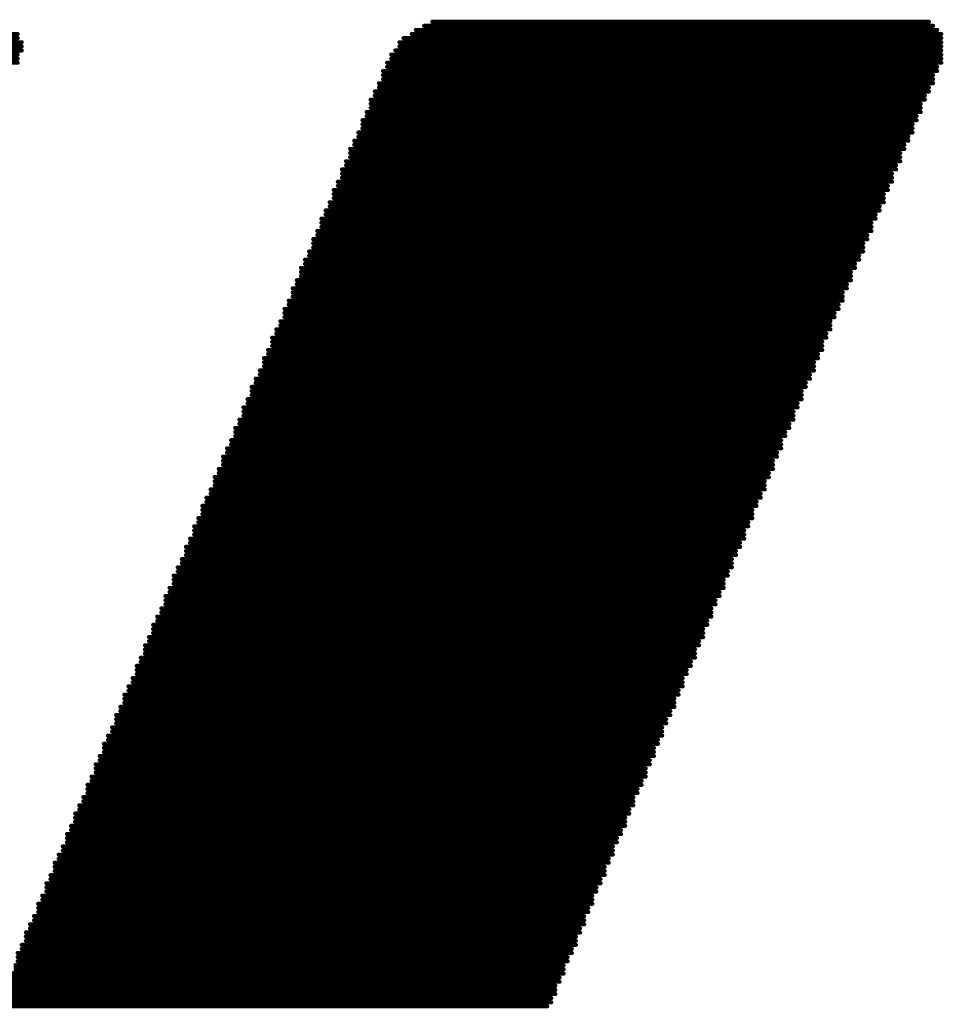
# Model space of a CAD drawing. Header units: millimetres. Extents: x 138 to 555, y 26 to 334.
# Tile 15 of 202: x 213.63 to 216.48, y 43.63 to 46.68. Entities that reach past the tile are written whole.
import ezdxf

# ---------------------------------------------------------------- set-up
doc = ezdxf.new("R2010")
doc.units = ezdxf.units.MM
doc.layers.add('Mechanical31', color=56, linetype='Continuous')

# ---------------------------------------------------------------- blocks, each defined once
blk = doc.blocks.new('CARTOUCHE_STM_TOP_485')
at = {"layer": 'Mechanical31', "const_width": 0.0127}
for points in [[(10.9591, 20.8829), (12.5339, 20.8829)], [(10.9845, 20.8956), (12.5212, 20.8956)], [(5.4473, 20.8448), (9.7018, 20.8448)], [(5.46, 20.8575), (9.7018, 20.8575)], [(10.8956, 20.8448), (12.5593, 20.8448)], [(10.921, 20.8575), (12.5593, 20.8575)], [(10.9337, 20.8702), (12.5466, 20.8702)], [(5.4092, 20.8194), (9.7145, 20.8194)], [(5.4219, 20.8321), (9.7145, 20.8321)], [(10.8829, 20.8321), (12.5593, 20.8321)], [(10.8829, 20.8194), (12.5593, 20.8194)], [(5.3838, 20.7813), (9.7018, 20.7813)], [(5.3965, 20.8067), (9.7145, 20.8067)], [(5.3965, 20.794), (9.7018, 20.794)], [(10.8575, 20.794), (12.5593, 20.794)], [(10.8575, 20.7813), (12.5593, 20.7813)], [(10.8702, 20.8067), (12.5593, 20.8067)], [(5.3711, 20.7686), (9.7018, 20.7686)], [(10.8448, 20.7686), (12.5593, 20.7686)], [(10.8448, 20.7559), (12.5466, 20.7559)], [(10.8321, 20.7432), (12.5466, 20.7432)], [(10.8321, 20.7305), (12.5339, 20.7305)], [(10.8194, 20.7051), (12.5339, 20.7051)], [(10.8194, 20.6924), (12.5212, 20.6924)], [(10.8321, 20.7178), (12.5339, 20.7178)], [(10.8067, 20.6797), (12.5212, 20.6797)], [(10.8067, 20.667), (12.5085, 20.667)], [(10.794, 20.6543), (12.5085, 20.6543)], [(10.794, 20.6416), (12.4958, 20.6416)], [(10.794, 20.6289), (12.4958, 20.6289)], [(10.7813, 20.6162), (12.4958, 20.6162)], [(10.7813, 20.6035), (12.4831, 20.6035)], [(10.7686, 20.5908), (12.4831, 20.5908)], [(10.7686, 20.5781), (12.4704, 20.5781)], [(10.7559, 20.5527), (12.4704, 20.5527)], [(10.7559, 20.54), (12.4577, 20.54)], [(10.7686, 20.5654), (12.4704, 20.5654)], [(10.7432, 20.5273), (12.4577, 20.5273)], [(10.7432, 20.5146), (12.445, 20.5146)], [(10.7305, 20.5019), (12.445, 20.5019)], [(10.7305, 20.4892), (12.4323, 20.4892)], [(10.7305, 20.4765), (12.4323, 20.4765)], [(10.7178, 20.4638), (12.4323, 20.4638)], [(10.7178, 20.4511), (12.4196, 20.4511)], [(10.7051, 20.4384), (12.4196, 20.4384)], [(10.7051, 20.4257), (12.4069, 20.4257)], [(10.6924, 20.4003), (12.4069, 20.4003)], [(10.6924, 20.3876), (12.3942, 20.3876)], [(10.7051, 20.413), (12.4069, 20.413)], [(10.6797, 20.3749), (12.3942, 20.3749)], [(10.6797, 20.3622), (12.3815, 20.3622)], [(10.667, 20.3368), (12.3815, 20.3368)], [(10.667, 20.3241), (12.3688, 20.3241)], [(10.6797, 20.3495), (12.3815, 20.3495)], [(10.6543, 20.3114), (12.3688, 20.3114)], [(10.6543, 20.2987), (12.3561, 20.2987)], [(10.6416, 20.286), (12.3561, 20.286)], [(10.6416, 20.2733), (12.3434, 20.2733)], [(10.6289, 20.2479), (12.3434, 20.2479)], [(10.6289, 20.2352), (12.3307, 20.2352)], [(10.6416, 20.2606), (12.3434, 20.2606)], [(10.6162, 20.2225), (12.3307, 20.2225)], [(10.6162, 20.2098), (12.318, 20.2098)], [(10.6035, 20.1844), (12.318, 20.1844)], [(10.6035, 20.1717), (12.3053, 20.1717)], [(10.6162, 20.1971), (12.318, 20.1971)], [(10.5908, 20.159), (12.3053, 20.159)], [(10.5908, 20.1463), (12.2926, 20.1463)], [(10.5781, 20.1336), (12.2926, 20.1336)], [(10.5781, 20.1209), (12.2799, 20.1209)], [(10.5654, 20.0955), (12.2799, 20.0955)], [(10.5654, 20.0828), (12.2672, 20.0828)], [(10.5781, 20.1082), (12.2799, 20.1082)], [(10.5527, 20.0701), (12.2672, 20.0701)], [(10.5527, 20.0574), (12.2545, 20.0574)], [(10.54, 20.032), (12.2545, 20.032)], [(10.54, 20.0193), (12.2418, 20.0193)], [(10.5527, 20.0447), (12.2545, 20.0447)], [(10.5273, 20.0066), (12.2418, 20.0066)], [(10.5273, 19.9939), (12.2291, 19.9939)], [(10.5146, 19.9685), (12.2164, 19.9685)], [(10.5273, 19.9812), (12.2291, 19.9812)], [(10.5019, 19.9431), (12.2164, 19.9431)], [(10.5019, 19.9304), (12.2037, 19.9304)], [(10.5146, 19.9558), (12.2164, 19.9558)], [(10.4892, 19.9177), (12.2037, 19.9177)], [(10.4892, 19.905), (12.191, 19.905)], [(10.4765, 19.8796), (12.191, 19.8796)], [(10.4765, 19.8669), (12.1783, 19.8669)], [(10.4892, 19.8923), (12.191, 19.8923)], [(10.4638, 19.8542), (12.1783, 19.8542)], [(10.4638, 19.8415), (12.1656, 19.8415)], [(10.4511, 19.8161), (12.1656, 19.8161)], [(10.4638, 19.8288), (12.1656, 19.8288)], [(10.4384, 19.7907), (12.1529, 19.7907)], [(10.4384, 19.778), (12.1402, 19.778)], [(10.4511, 19.8034), (12.1529, 19.8034)], [(10.4257, 19.7653), (12.1402, 19.7653)], [(10.4257, 19.7526), (12.1275, 19.7526)], [(10.413, 19.7272), (12.1275, 19.7272)], [(10.413, 19.7145), (12.1148, 19.7145)], [(10.4257, 19.7399), (12.1275, 19.7399)], [(10.4003, 19.7018), (12.1148, 19.7018)], [(10.4003, 19.6891), (12.1021, 19.6891)], [(10.3876, 19.6637), (12.1021, 19.6637)], [(10.4003, 19.6764), (12.1021, 19.6764)], [(10.3749, 19.6383), (12.0894, 19.6383)], [(10.3749, 19.6256), (12.0767, 19.6256)], [(10.3876, 19.651), (12.0894, 19.651)], [(10.3622, 19.6002), (12.064, 19.6002)], [(10.3749, 19.6129), (12.0767, 19.6129)], [(10.3495, 19.5748), (12.064, 19.5748)], [(10.3495, 19.5621), (12.0513, 19.5621)], [(10.3622, 19.5875), (12.064, 19.5875)], [(10.3368, 19.5494), (12.0513, 19.5494)], [(10.3368, 19.5367), (12.0386, 19.5367)], [(10.3241, 19.5113), (12.0386, 19.5113)], [(10.3368, 19.524), (12.0386, 19.524)], [(10.3114, 19.4859), (12.0259, 19.4859)], [(10.3114, 19.4732), (12.0132, 19.4732)], [(10.3241, 19.4986), (12.0259, 19.4986)], [(10.2987, 19.4478), (12.0132, 19.4478)], [(10.3114, 19.4605), (12.0132, 19.4605)], [(10.286, 19.4224), (12.0005, 19.4224)], [(10.286, 19.4097), (11.9878, 19.4097)], [(10.2987, 19.4351), (12.0005, 19.4351)], [(10.2733, 19.397), (11.9878, 19.397)], [(10.2733, 19.3843), (11.9751, 19.3843)], [(10.2606, 19.3589), (11.9751, 19.3589)], [(10.2733, 19.3716), (11.9751, 19.3716)], [(10.2479, 19.3335), (11.9624, 19.3335)], [(10.2479, 19.3208), (11.9497, 19.3208)], [(10.2606, 19.3462), (11.9624, 19.3462)], [(10.2352, 19.2954), (11.9497, 19.2954)], [(10.2479, 19.3081), (11.9497, 19.3081)], [(10.2225, 19.27), (11.937, 19.27)], [(10.2225, 19.2573), (11.9243, 19.2573)], [(10.2352, 19.2827), (11.937, 19.2827)], [(10.2098, 19.2319), (11.9116, 19.2319)], [(10.2225, 19.2446), (11.9243, 19.2446)], [(10.1971, 19.2065), (11.9116, 19.2065)], [(10.2098, 19.2192), (11.9116, 19.2192)], [(10.1844, 19.1811), (11.8989, 19.1811)], [(10.1844, 19.1684), (11.8862, 19.1684)], [(10.1971, 19.1938), (11.8989, 19.1938)], [(10.1717, 19.143), (11.8862, 19.143)], [(10.1844, 19.1557), (11.8862, 19.1557)], [(10.159, 19.1176), (11.8735, 19.1176)], [(10.159, 19.1049), (11.8608, 19.1049)], [(10.1717, 19.1303), (11.8735, 19.1303)], [(10.1463, 19.0795), (11.8481, 19.0795)], [(10.159, 19.0922), (11.8608, 19.0922)], [(10.1336, 19.0541), (11.8481, 19.0541)], [(10.1463, 19.0668), (11.8481, 19.0668)], [(10.1209, 19.0287), (11.8354, 19.0287)], [(10.1209, 19.016), (11.8227, 19.016)], [(10.1336, 19.0414), (11.8354, 19.0414)], [(10.1082, 18.9906), (11.8227, 18.9906)], [(10.1209, 19.0033), (11.8227, 19.0033)], [(10.0955, 18.9652), (11.81, 18.9652)], [(10.0955, 18.9525), (11.7973, 18.9525)], [(10.1082, 18.9779), (11.81, 18.9779)], [(10.0828, 18.9271), (11.7973, 18.9271)], [(10.0955, 18.9398), (11.7973, 18.9398)], [(10.0701, 18.9017), (11.7846, 18.9017)], [(10.0828, 18.9144), (11.7846, 18.9144)], [(10.0574, 18.8636), (11.7592, 18.8636)], [(10.0701, 18.889), (11.7719, 18.889)], [(10.0701, 18.8763), (11.7719, 18.8763)], [(10.0447, 18.8382), (11.7592, 18.8382)], [(10.0574, 18.8509), (11.7592, 18.8509)], [(10.032, 18.8128), (11.7465, 18.8128)], [(10.032, 18.8001), (11.7338, 18.8001)], [(10.0447, 18.8255), (11.7465, 18.8255)], [(10.0193, 18.7747), (11.7338, 18.7747)], [(10.032, 18.7874), (11.7338, 18.7874)], [(10.0066, 18.7493), (11.7211, 18.7493)], [(10.0193, 18.762), (11.7211, 18.762)], [(9.9939, 18.7112), (11.6957, 18.7112)], [(10.0066, 18.7366), (11.7084, 18.7366)], [(10.0066, 18.7239), (11.7084, 18.7239)], [(9.9812, 18.6858), (11.6957, 18.6858)], [(9.9939, 18.6985), (11.6957, 18.6985)], [(9.9685, 18.6604), (11.683, 18.6604)], [(9.9685, 18.6477), (11.6703, 18.6477)], [(9.9812, 18.6731), (11.683, 18.6731)], [(9.9558, 18.6223), (11.6703, 18.6223)], [(9.9685, 18.635), (11.6703, 18.635)], [(9.9431, 18.5969), (11.6576, 18.5969)], [(9.9558, 18.6096), (11.6576, 18.6096)], [(9.9304, 18.5588), (11.6449, 18.5588)], [(9.9431, 18.5842), (11.6449, 18.5842)], [(9.9431, 18.5715), (11.6449, 18.5715)], [(9.9177, 18.5334), (11.6322, 18.5334)], [(9.9304, 18.5461), (11.6322, 18.5461)], [(9.905, 18.4953), (11.6068, 18.4953)], [(9.9177, 18.5207), (11.6195, 18.5207)], [(9.9177, 18.508), (11.6195, 18.508)], [(9.8923, 18.4699), (11.6068, 18.4699)], [(9.905, 18.4826), (11.6068, 18.4826)], [(9.8796, 18.4445), (11.5941, 18.4445)], [(9.8923, 18.4572), (11.5941, 18.4572)], [(9.8669, 18.4064), (11.5814, 18.4064)], [(9.8796, 18.4318), (11.5814, 18.4318)], [(9.8796, 18.4191), (11.5814, 18.4191)], [(9.8542, 18.381), (11.5687, 18.381)], [(9.8669, 18.3937), (11.5687, 18.3937)], [(9.8415, 18.3429), (11.5433, 18.3429)], [(9.8542, 18.3683), (11.556, 18.3683)], [(9.8542, 18.3556), (11.556, 18.3556)], [(9.8288, 18.3175), (11.5433, 18.3175)], [(9.8415, 18.3302), (11.5433, 18.3302)], [(9.8161, 18.2921), (11.5306, 18.2921)], [(9.8288, 18.3048), (11.5306, 18.3048)], [(9.8034, 18.254), (11.5179, 18.254)], [(9.8161, 18.2794), (11.5179, 18.2794)], [(9.8161, 18.2667), (11.5179, 18.2667)], [(9.7907, 18.2286), (11.5052, 18.2286)], [(9.8034, 18.2413), (11.5052, 18.2413)], [(9.778, 18.1905), (11.4798, 18.1905)], [(9.7907, 18.2159), (11.4925, 18.2159)], [(9.7907, 18.2032), (11.4925, 18.2032)], [(9.7653, 18.1651), (11.4798, 18.1651)], [(9.778, 18.1778), (11.4798, 18.1778)], [(9.7653, 18.1524), (11.4671, 18.1524)], [(9.7653, 18.1397), (11.4671, 18.1397)], [(9.7399, 18.1016), (11.4544, 18.1016)], [(9.7526, 18.127), (11.4544, 18.127)], [(9.7526, 18.1143), (11.4544, 18.1143)], [(9.7272, 18.0762), (11.4417, 18.0762)], [(9.7399, 18.0889), (11.4417, 18.0889)], [(9.7145, 18.0381), (11.429, 18.0381)], [(9.7272, 18.0635), (11.429, 18.0635)], [(9.7272, 18.0508), (11.429, 18.0508)], [(9.7018, 18.0127), (11.4163, 18.0127)], [(9.7145, 18.0254), (11.4163, 18.0254)], [(9.7018, 18), (11.4036, 18)], [(9.7018, 17.9873), (11.4036, 17.9873)], [(9.6764, 17.9492), (11.3909, 17.9492)], [(9.6891, 17.9746), (11.3909, 17.9746)], [(9.6891, 17.9619), (11.3909, 17.9619)], [(9.6637, 17.9238), (11.3782, 17.9238)], [(9.6764, 17.9365), (11.3782, 17.9365)], [(9.651, 17.8857), (11.3655, 17.8857)], [(9.6637, 17.9111), (11.3655, 17.9111)], [(9.6637, 17.8984), (11.3655, 17.8984)], [(9.6383, 17.8603), (11.3528, 17.8603)], [(9.651, 17.873), (11.3528, 17.873)], [(9.6383, 17.8476), (11.3401, 17.8476)]]:
    blk.add_lwpolyline(points, dxfattribs=at)
at = {"layer": 'Mechanical31', "const_width": 0.00635}
for points in [[(10.9559, 20.8829, 1), (10.9623, 20.8829, 1)], [(10.9813, 20.8956, 1), (10.9877, 20.8956, 1)], [(12.518, 20.8956, 1), (12.5244, 20.8956, 1)], [(12.5307, 20.8829, 1), (12.5371, 20.8829, 1)], [(9.6986, 20.8575, 1), (9.705, 20.8575, 1)], [(9.6986, 20.8448, 1), (9.705, 20.8448, 1)], [(10.8924, 20.8448, 1), (10.8988, 20.8448, 1)], [(10.9178, 20.8575, 1), (10.9242, 20.8575, 1)], [(10.9305, 20.8702, 1), (10.9369, 20.8702, 1)], [(12.5434, 20.8702, 1), (12.5498, 20.8702, 1)], [(12.5561, 20.8575, 1), (12.5625, 20.8575, 1)], [(12.5561, 20.8448, 1), (12.5625, 20.8448, 1)], [(9.7113, 20.8321, 1), (9.7177, 20.8321, 1)], [(9.7113, 20.8194, 1), (9.7177, 20.8194, 1)], [(10.8797, 20.8321, 1), (10.8861, 20.8321, 1)], [(10.8797, 20.8194, 1), (10.8861, 20.8194, 1)], [(12.5561, 20.8321, 1), (12.5625, 20.8321, 1)], [(12.5561, 20.8194, 1), (12.5625, 20.8194, 1)], [(9.6986, 20.794, 1), (9.705, 20.794, 1)], [(9.6986, 20.7813, 1), (9.705, 20.7813, 1)], [(9.7113, 20.8067, 1), (9.7177, 20.8067, 1)], [(10.8543, 20.794, 1), (10.8607, 20.794, 1)], [(10.8543, 20.7813, 1), (10.8607, 20.7813, 1)], [(10.867, 20.8067, 1), (10.8734, 20.8067, 1)], [(12.5561, 20.8067, 1), (12.5625, 20.8067, 1)], [(12.5561, 20.794, 1), (12.5625, 20.794, 1)], [(12.5561, 20.7813, 1), (12.5625, 20.7813, 1)], [(9.6986, 20.7686, 1), (9.705, 20.7686, 1)], [(10.8416, 20.7686, 1), (10.848, 20.7686, 1)], [(10.8416, 20.7559, 1), (10.848, 20.7559, 1)], [(12.5434, 20.7559, 1), (12.5498, 20.7559, 1)], [(12.5561, 20.7686, 1), (12.5625, 20.7686, 1)], [(10.8289, 20.7432, 1), (10.8353, 20.7432, 1)], [(10.8289, 20.7305, 1), (10.8353, 20.7305, 1)], [(12.5307, 20.7305, 1), (12.5371, 20.7305, 1)], [(12.5434, 20.7432, 1), (12.5498, 20.7432, 1)], [(10.8162, 20.7051, 1), (10.8226, 20.7051, 1)], [(10.8162, 20.6924, 1), (10.8226, 20.6924, 1)], [(10.8289, 20.7178, 1), (10.8353, 20.7178, 1)], [(12.518, 20.6924, 1), (12.5244, 20.6924, 1)], [(12.5307, 20.7178, 1), (12.5371, 20.7178, 1)], [(12.5307, 20.7051, 1), (12.5371, 20.7051, 1)], [(10.8035, 20.6797, 1), (10.8099, 20.6797, 1)], [(10.8035, 20.667, 1), (10.8099, 20.667, 1)], [(12.5053, 20.667, 1), (12.5117, 20.667, 1)], [(12.518, 20.6797, 1), (12.5244, 20.6797, 1)], [(10.7908, 20.6543, 1), (10.7972, 20.6543, 1)], [(10.7908, 20.6416, 1), (10.7972, 20.6416, 1)], [(10.7908, 20.6289, 1), (10.7972, 20.6289, 1)], [(12.4926, 20.6416, 1), (12.499, 20.6416, 1)], [(12.4926, 20.6289, 1), (12.499, 20.6289, 1)], [(12.5053, 20.6543, 1), (12.5117, 20.6543, 1)], [(10.7781, 20.6162, 1), (10.7845, 20.6162, 1)], [(10.7781, 20.6035, 1), (10.7845, 20.6035, 1)], [(12.4799, 20.6035, 1), (12.4863, 20.6035, 1)], [(12.4926, 20.6162, 1), (12.499, 20.6162, 1)], [(10.7654, 20.5908, 1), (10.7718, 20.5908, 1)], [(10.7654, 20.5781, 1), (10.7718, 20.5781, 1)], [(12.4672, 20.5781, 1), (12.4736, 20.5781, 1)], [(12.4799, 20.5908, 1), (12.4863, 20.5908, 1)], [(10.7527, 20.5527, 1), (10.7591, 20.5527, 1)], [(10.7527, 20.54, 1), (10.7591, 20.54, 1)], [(10.7654, 20.5654, 1), (10.7718, 20.5654, 1)], [(12.4545, 20.54, 1), (12.4609, 20.54, 1)], [(12.4672, 20.5654, 1), (12.4736, 20.5654, 1)], [(12.4672, 20.5527, 1), (12.4736, 20.5527, 1)], [(10.74, 20.5273, 1), (10.7464, 20.5273, 1)], [(10.74, 20.5146, 1), (10.7464, 20.5146, 1)], [(12.4418, 20.5146, 1), (12.4482, 20.5146, 1)], [(12.4545, 20.5273, 1), (12.4609, 20.5273, 1)], [(10.7273, 20.5019, 1), (10.7337, 20.5019, 1)], [(10.7273, 20.4892, 1), (10.7337, 20.4892, 1)], [(10.7273, 20.4765, 1), (10.7337, 20.4765, 1)], [(12.4291, 20.4892, 1), (12.4355, 20.4892, 1)], [(12.4291, 20.4765, 1), (12.4355, 20.4765, 1)], [(12.4418, 20.5019, 1), (12.4482, 20.5019, 1)], [(10.7146, 20.4638, 1), (10.721, 20.4638, 1)], [(10.7146, 20.4511, 1), (10.721, 20.4511, 1)], [(12.4164, 20.4511, 1), (12.4228, 20.4511, 1)], [(12.4291, 20.4638, 1), (12.4355, 20.4638, 1)], [(10.7019, 20.4384, 1), (10.7083, 20.4384, 1)], [(10.7019, 20.4257, 1), (10.7083, 20.4257, 1)], [(12.4037, 20.4257, 1), (12.4101, 20.4257, 1)], [(12.4164, 20.4384, 1), (12.4228, 20.4384, 1)], [(10.6892, 20.4003, 1), (10.6956, 20.4003, 1)], [(10.6892, 20.3876, 1), (10.6956, 20.3876, 1)], [(10.7019, 20.413, 1), (10.7083, 20.413, 1)], [(12.391, 20.3876, 1), (12.3974, 20.3876, 1)], [(12.4037, 20.413, 1), (12.4101, 20.413, 1)], [(12.4037, 20.4003, 1), (12.4101, 20.4003, 1)], [(10.6765, 20.3749, 1), (10.6829, 20.3749, 1)], [(10.6765, 20.3622, 1), (10.6829, 20.3622, 1)], [(12.3783, 20.3622, 1), (12.3847, 20.3622, 1)], [(12.391, 20.3749, 1), (12.3974, 20.3749, 1)], [(10.6638, 20.3368, 1), (10.6702, 20.3368, 1)], [(10.6638, 20.3241, 1), (10.6702, 20.3241, 1)], [(10.6765, 20.3495, 1), (10.6829, 20.3495, 1)], [(12.3656, 20.3241, 1), (12.372, 20.3241, 1)], [(12.3783, 20.3495, 1), (12.3847, 20.3495, 1)], [(12.3783, 20.3368, 1), (12.3847, 20.3368, 1)], [(10.6511, 20.3114, 1), (10.6575, 20.3114, 1)], [(10.6511, 20.2987, 1), (10.6575, 20.2987, 1)], [(12.3529, 20.2987, 1), (12.3593, 20.2987, 1)], [(12.3656, 20.3114, 1), (12.372, 20.3114, 1)], [(10.6384, 20.286, 1), (10.6448, 20.286, 1)], [(10.6384, 20.2733, 1), (10.6448, 20.2733, 1)], [(12.3402, 20.2733, 1), (12.3466, 20.2733, 1)], [(12.3529, 20.286, 1), (12.3593, 20.286, 1)], [(10.6257, 20.2479, 1), (10.6321, 20.2479, 1)], [(10.6257, 20.2352, 1), (10.6321, 20.2352, 1)], [(10.6384, 20.2606, 1), (10.6448, 20.2606, 1)], [(12.3275, 20.2352, 1), (12.3339, 20.2352, 1)], [(12.3402, 20.2606, 1), (12.3466, 20.2606, 1)], [(12.3402, 20.2479, 1), (12.3466, 20.2479, 1)], [(10.613, 20.2225, 1), (10.6194, 20.2225, 1)], [(10.613, 20.2098, 1), (10.6194, 20.2098, 1)], [(12.3148, 20.2098, 1), (12.3212, 20.2098, 1)], [(12.3275, 20.2225, 1), (12.3339, 20.2225, 1)], [(10.6003, 20.1844, 1), (10.6067, 20.1844, 1)], [(10.6003, 20.1717, 1), (10.6067, 20.1717, 1)], [(10.613, 20.1971, 1), (10.6194, 20.1971, 1)], [(12.3021, 20.1717, 1), (12.3085, 20.1717, 1)], [(12.3148, 20.1971, 1), (12.3212, 20.1971, 1)], [(12.3148, 20.1844, 1), (12.3212, 20.1844, 1)], [(10.5876, 20.159, 1), (10.594, 20.159, 1)], [(10.5876, 20.1463, 1), (10.594, 20.1463, 1)], [(12.2894, 20.1463, 1), (12.2958, 20.1463, 1)], [(12.3021, 20.159, 1), (12.3085, 20.159, 1)], [(10.5749, 20.1336, 1), (10.5813, 20.1336, 1)], [(10.5749, 20.1209, 1), (10.5813, 20.1209, 1)], [(12.2767, 20.1209, 1), (12.2831, 20.1209, 1)], [(12.2894, 20.1336, 1), (12.2958, 20.1336, 1)], [(10.5622, 20.0955, 1), (10.5686, 20.0955, 1)], [(10.5622, 20.0828, 1), (10.5686, 20.0828, 1)], [(10.5749, 20.1082, 1), (10.5813, 20.1082, 1)], [(12.264, 20.0828, 1), (12.2704, 20.0828, 1)], [(12.2767, 20.1082, 1), (12.2831, 20.1082, 1)], [(12.2767, 20.0955, 1), (12.2831, 20.0955, 1)], [(10.5495, 20.0701, 1), (10.5559, 20.0701, 1)], [(10.5495, 20.0574, 1), (10.5559, 20.0574, 1)], [(12.2513, 20.0574, 1), (12.2577, 20.0574, 1)], [(12.264, 20.0701, 1), (12.2704, 20.0701, 1)], [(10.5368, 20.032, 1), (10.5432, 20.032, 1)], [(10.5368, 20.0193, 1), (10.5432, 20.0193, 1)], [(10.5495, 20.0447, 1), (10.5559, 20.0447, 1)], [(12.2386, 20.0193, 1), (12.245, 20.0193, 1)], [(12.2513, 20.0447, 1), (12.2577, 20.0447, 1)], [(12.2513, 20.032, 1), (12.2577, 20.032, 1)], [(10.5241, 20.0066, 1), (10.5305, 20.0066, 1)], [(10.5241, 19.9939, 1), (10.5305, 19.9939, 1)], [(12.2259, 19.9939, 1), (12.2323, 19.9939, 1)], [(12.2386, 20.0066, 1), (12.245, 20.0066, 1)], [(10.5114, 19.9685, 1), (10.5178, 19.9685, 1)], [(10.5241, 19.9812, 1), (10.5305, 19.9812, 1)], [(12.2132, 19.9685, 1), (12.2196, 19.9685, 1)], [(12.2259, 19.9812, 1), (12.2323, 19.9812, 1)], [(10.4987, 19.9431, 1), (10.5051, 19.9431, 1)], [(10.4987, 19.9304, 1), (10.5051, 19.9304, 1)], [(10.5114, 19.9558, 1), (10.5178, 19.9558, 1)], [(12.2005, 19.9304, 1), (12.2069, 19.9304, 1)], [(12.2132, 19.9558, 1), (12.2196, 19.9558, 1)], [(12.2132, 19.9431, 1), (12.2196, 19.9431, 1)], [(10.486, 19.9177, 1), (10.4924, 19.9177, 1)], [(10.486, 19.905, 1), (10.4924, 19.905, 1)], [(12.1878, 19.905, 1), (12.1942, 19.905, 1)], [(12.2005, 19.9177, 1), (12.2069, 19.9177, 1)], [(10.4733, 19.8796, 1), (10.4797, 19.8796, 1)], [(10.4733, 19.8669, 1), (10.4797, 19.8669, 1)], [(10.486, 19.8923, 1), (10.4924, 19.8923, 1)], [(12.1751, 19.8669, 1), (12.1815, 19.8669, 1)], [(12.1878, 19.8923, 1), (12.1942, 19.8923, 1)], [(12.1878, 19.8796, 1), (12.1942, 19.8796, 1)], [(10.4606, 19.8542, 1), (10.467, 19.8542, 1)], [(10.4606, 19.8415, 1), (10.467, 19.8415, 1)], [(12.1624, 19.8415, 1), (12.1688, 19.8415, 1)], [(12.1751, 19.8542, 1), (12.1815, 19.8542, 1)], [(10.4479, 19.8161, 1), (10.4543, 19.8161, 1)], [(10.4606, 19.8288, 1), (10.467, 19.8288, 1)], [(12.1624, 19.8288, 1), (12.1688, 19.8288, 1)], [(12.1624, 19.8161, 1), (12.1688, 19.8161, 1)], [(10.4352, 19.7907, 1), (10.4416, 19.7907, 1)], [(10.4352, 19.778, 1), (10.4416, 19.778, 1)], [(10.4479, 19.8034, 1), (10.4543, 19.8034, 1)], [(12.137, 19.778, 1), (12.1434, 19.778, 1)], [(12.1497, 19.8034, 1), (12.1561, 19.8034, 1)], [(12.1497, 19.7907, 1), (12.1561, 19.7907, 1)], [(10.4225, 19.7653, 1), (10.4289, 19.7653, 1)], [(10.4225, 19.7526, 1), (10.4289, 19.7526, 1)], [(12.1243, 19.7526, 1), (12.1307, 19.7526, 1)], [(12.137, 19.7653, 1), (12.1434, 19.7653, 1)], [(10.4098, 19.7272, 1), (10.4162, 19.7272, 1)], [(10.4098, 19.7145, 1), (10.4162, 19.7145, 1)], [(10.4225, 19.7399, 1), (10.4289, 19.7399, 1)], [(12.1116, 19.7145, 1), (12.118, 19.7145, 1)], [(12.1243, 19.7399, 1), (12.1307, 19.7399, 1)], [(12.1243, 19.7272, 1), (12.1307, 19.7272, 1)], [(10.3971, 19.7018, 1), (10.4035, 19.7018, 1)], [(10.3971, 19.6891, 1), (10.4035, 19.6891, 1)], [(12.0989, 19.6891, 1), (12.1053, 19.6891, 1)], [(12.1116, 19.7018, 1), (12.118, 19.7018, 1)], [(10.3844, 19.6637, 1), (10.3908, 19.6637, 1)], [(10.3971, 19.6764, 1), (10.4035, 19.6764, 1)], [(12.0989, 19.6764, 1), (12.1053, 19.6764, 1)], [(12.0989, 19.6637, 1), (12.1053, 19.6637, 1)], [(10.3717, 19.6383, 1), (10.3781, 19.6383, 1)], [(10.3717, 19.6256, 1), (10.3781, 19.6256, 1)], [(10.3844, 19.651, 1), (10.3908, 19.651, 1)], [(12.0735, 19.6256, 1), (12.0799, 19.6256, 1)], [(12.0862, 19.651, 1), (12.0926, 19.651, 1)], [(12.0862, 19.6383, 1), (12.0926, 19.6383, 1)], [(10.359, 19.6002, 1), (10.3654, 19.6002, 1)], [(10.3717, 19.6129, 1), (10.3781, 19.6129, 1)], [(12.0608, 19.6002, 1), (12.0672, 19.6002, 1)], [(12.0735, 19.6129, 1), (12.0799, 19.6129, 1)], [(10.3463, 19.5748, 1), (10.3527, 19.5748, 1)], [(10.3463, 19.5621, 1), (10.3527, 19.5621, 1)], [(10.359, 19.5875, 1), (10.3654, 19.5875, 1)], [(12.0481, 19.5621, 1), (12.0545, 19.5621, 1)], [(12.0608, 19.5875, 1), (12.0672, 19.5875, 1)], [(12.0608, 19.5748, 1), (12.0672, 19.5748, 1)], [(10.3336, 19.5494, 1), (10.34, 19.5494, 1)], [(10.3336, 19.5367, 1), (10.34, 19.5367, 1)], [(12.0354, 19.5367, 1), (12.0418, 19.5367, 1)], [(12.0481, 19.5494, 1), (12.0545, 19.5494, 1)], [(10.3209, 19.5113, 1), (10.3273, 19.5113, 1)], [(10.3336, 19.524, 1), (10.34, 19.524, 1)], [(12.0354, 19.524, 1), (12.0418, 19.524, 1)], [(12.0354, 19.5113, 1), (12.0418, 19.5113, 1)], [(10.3082, 19.4859, 1), (10.3146, 19.4859, 1)], [(10.3082, 19.4732, 1), (10.3146, 19.4732, 1)], [(10.3209, 19.4986, 1), (10.3273, 19.4986, 1)], [(12.01, 19.4732, 1), (12.0164, 19.4732, 1)], [(12.0227, 19.4986, 1), (12.0291, 19.4986, 1)], [(12.0227, 19.4859, 1), (12.0291, 19.4859, 1)], [(10.2955, 19.4478, 1), (10.3019, 19.4478, 1)], [(10.3082, 19.4605, 1), (10.3146, 19.4605, 1)], [(12.01, 19.4605, 1), (12.0164, 19.4605, 1)], [(12.01, 19.4478, 1), (12.0164, 19.4478, 1)], [(10.2828, 19.4224, 1), (10.2892, 19.4224, 1)], [(10.2828, 19.4097, 1), (10.2892, 19.4097, 1)], [(10.2955, 19.4351, 1), (10.3019, 19.4351, 1)], [(11.9846, 19.4097, 1), (11.991, 19.4097, 1)], [(11.9973, 19.4351, 1), (12.0037, 19.4351, 1)], [(11.9973, 19.4224, 1), (12.0037, 19.4224, 1)], [(10.2701, 19.397, 1), (10.2765, 19.397, 1)], [(10.2701, 19.3843, 1), (10.2765, 19.3843, 1)], [(11.9719, 19.3843, 1), (11.9783, 19.3843, 1)], [(11.9846, 19.397, 1), (11.991, 19.397, 1)], [(10.2574, 19.3589, 1), (10.2638, 19.3589, 1)], [(10.2701, 19.3716, 1), (10.2765, 19.3716, 1)], [(11.9719, 19.3716, 1), (11.9783, 19.3716, 1)], [(11.9719, 19.3589, 1), (11.9783, 19.3589, 1)], [(10.2447, 19.3335, 1), (10.2511, 19.3335, 1)], [(10.2447, 19.3208, 1), (10.2511, 19.3208, 1)], [(10.2574, 19.3462, 1), (10.2638, 19.3462, 1)], [(11.9465, 19.3208, 1), (11.9529, 19.3208, 1)], [(11.9592, 19.3462, 1), (11.9656, 19.3462, 1)], [(11.9592, 19.3335, 1), (11.9656, 19.3335, 1)], [(10.232, 19.2954, 1), (10.2384, 19.2954, 1)], [(10.2447, 19.3081, 1), (10.2511, 19.3081, 1)], [(11.9465, 19.3081, 1), (11.9529, 19.3081, 1)], [(11.9465, 19.2954, 1), (11.9529, 19.2954, 1)], [(10.2193, 19.27, 1), (10.2257, 19.27, 1)], [(10.2193, 19.2573, 1), (10.2257, 19.2573, 1)], [(10.232, 19.2827, 1), (10.2384, 19.2827, 1)], [(11.9211, 19.2573, 1), (11.9275, 19.2573, 1)], [(11.9338, 19.2827, 1), (11.9402, 19.2827, 1)], [(11.9338, 19.27, 1), (11.9402, 19.27, 1)], [(10.2066, 19.2319, 1), (10.213, 19.2319, 1)], [(10.2193, 19.2446, 1), (10.2257, 19.2446, 1)], [(11.9084, 19.2319, 1), (11.9148, 19.2319, 1)], [(11.9211, 19.2446, 1), (11.9275, 19.2446, 1)], [(10.1939, 19.2065, 1), (10.2003, 19.2065, 1)], [(10.2066, 19.2192, 1), (10.213, 19.2192, 1)], [(11.9084, 19.2192, 1), (11.9148, 19.2192, 1)], [(11.9084, 19.2065, 1), (11.9148, 19.2065, 1)], [(10.1812, 19.1811, 1), (10.1876, 19.1811, 1)], [(10.1812, 19.1684, 1), (10.1876, 19.1684, 1)], [(10.1939, 19.1938, 1), (10.2003, 19.1938, 1)], [(11.883, 19.1684, 1), (11.8894, 19.1684, 1)], [(11.8957, 19.1938, 1), (11.9021, 19.1938, 1)], [(11.8957, 19.1811, 1), (11.9021, 19.1811, 1)], [(10.1685, 19.143, 1), (10.1749, 19.143, 1)], [(10.1812, 19.1557, 1), (10.1876, 19.1557, 1)], [(11.883, 19.1557, 1), (11.8894, 19.1557, 1)], [(11.883, 19.143, 1), (11.8894, 19.143, 1)], [(10.1558, 19.1176, 1), (10.1622, 19.1176, 1)], [(10.1558, 19.1049, 1), (10.1622, 19.1049, 1)], [(10.1685, 19.1303, 1), (10.1749, 19.1303, 1)], [(11.8576, 19.1049, 1), (11.864, 19.1049, 1)], [(11.8703, 19.1303, 1), (11.8767, 19.1303, 1)], [(11.8703, 19.1176, 1), (11.8767, 19.1176, 1)], [(10.1431, 19.0795, 1), (10.1495, 19.0795, 1)], [(10.1558, 19.0922, 1), (10.1622, 19.0922, 1)], [(11.8449, 19.0795, 1), (11.8513, 19.0795, 1)], [(11.8576, 19.0922, 1), (11.864, 19.0922, 1)], [(10.1304, 19.0541, 1), (10.1368, 19.0541, 1)], [(10.1431, 19.0668, 1), (10.1495, 19.0668, 1)], [(11.8449, 19.0668, 1), (11.8513, 19.0668, 1)], [(11.8449, 19.0541, 1), (11.8513, 19.0541, 1)], [(10.1177, 19.0287, 1), (10.1241, 19.0287, 1)], [(10.1177, 19.016, 1), (10.1241, 19.016, 1)], [(10.1304, 19.0414, 1), (10.1368, 19.0414, 1)], [(11.8195, 19.016, 1), (11.8259, 19.016, 1)], [(11.8322, 19.0414, 1), (11.8386, 19.0414, 1)], [(11.8322, 19.0287, 1), (11.8386, 19.0287, 1)], [(10.105, 18.9906, 1), (10.1114, 18.9906, 1)], [(10.1177, 19.0033, 1), (10.1241, 19.0033, 1)], [(11.8195, 19.0033, 1), (11.8259, 19.0033, 1)], [(11.8195, 18.9906, 1), (11.8259, 18.9906, 1)], [(10.0923, 18.9652, 1), (10.0987, 18.9652, 1)], [(10.0923, 18.9525, 1), (10.0987, 18.9525, 1)], [(10.105, 18.9779, 1), (10.1114, 18.9779, 1)], [(11.7941, 18.9525, 1), (11.8005, 18.9525, 1)], [(11.8068, 18.9779, 1), (11.8132, 18.9779, 1)], [(11.8068, 18.9652, 1), (11.8132, 18.9652, 1)], [(10.0796, 18.9271, 1), (10.086, 18.9271, 1)], [(10.0923, 18.9398, 1), (10.0987, 18.9398, 1)], [(11.7941, 18.9398, 1), (11.8005, 18.9398, 1)], [(11.7941, 18.9271, 1), (11.8005, 18.9271, 1)], [(10.0669, 18.9017, 1), (10.0733, 18.9017, 1)], [(10.0796, 18.9144, 1), (10.086, 18.9144, 1)], [(11.7814, 18.9144, 1), (11.7878, 18.9144, 1)], [(11.7814, 18.9017, 1), (11.7878, 18.9017, 1)], [(10.0542, 18.8636, 1), (10.0606, 18.8636, 1)], [(10.0669, 18.889, 1), (10.0733, 18.889, 1)], [(10.0669, 18.8763, 1), (10.0733, 18.8763, 1)], [(11.756, 18.8636, 1), (11.7624, 18.8636, 1)], [(11.7687, 18.889, 1), (11.7751, 18.889, 1)], [(11.7687, 18.8763, 1), (11.7751, 18.8763, 1)], [(10.0415, 18.8382, 1), (10.0479, 18.8382, 1)], [(10.0542, 18.8509, 1), (10.0606, 18.8509, 1)], [(11.756, 18.8509, 1), (11.7624, 18.8509, 1)], [(11.756, 18.8382, 1), (11.7624, 18.8382, 1)], [(10.0288, 18.8128, 1), (10.0352, 18.8128, 1)], [(10.0288, 18.8001, 1), (10.0352, 18.8001, 1)], [(10.0415, 18.8255, 1), (10.0479, 18.8255, 1)], [(11.7306, 18.8001, 1), (11.737, 18.8001, 1)], [(11.7433, 18.8255, 1), (11.7497, 18.8255, 1)], [(11.7433, 18.8128, 1), (11.7497, 18.8128, 1)], [(10.0161, 18.7747, 1), (10.0225, 18.7747, 1)], [(10.0288, 18.7874, 1), (10.0352, 18.7874, 1)], [(11.7306, 18.7874, 1), (11.737, 18.7874, 1)], [(11.7306, 18.7747, 1), (11.737, 18.7747, 1)], [(10.0034, 18.7493, 1), (10.0098, 18.7493, 1)], [(10.0161, 18.762, 1), (10.0225, 18.762, 1)], [(11.7179, 18.762, 1), (11.7243, 18.762, 1)], [(11.7179, 18.7493, 1), (11.7243, 18.7493, 1)], [(9.9907, 18.7112, 1), (9.9971, 18.7112, 1)], [(10.0034, 18.7366, 1), (10.0098, 18.7366, 1)], [(10.0034, 18.7239, 1), (10.0098, 18.7239, 1)], [(11.6925, 18.7112, 1), (11.6989, 18.7112, 1)], [(11.7052, 18.7366, 1), (11.7116, 18.7366, 1)], [(11.7052, 18.7239, 1), (11.7116, 18.7239, 1)], [(9.978, 18.6858, 1), (9.9844, 18.6858, 1)], [(9.9907, 18.6985, 1), (9.9971, 18.6985, 1)], [(11.6925, 18.6985, 1), (11.6989, 18.6985, 1)], [(11.6925, 18.6858, 1), (11.6989, 18.6858, 1)], [(9.9653, 18.6604, 1), (9.9717, 18.6604, 1)], [(9.9653, 18.6477, 1), (9.9717, 18.6477, 1)], [(9.978, 18.6731, 1), (9.9844, 18.6731, 1)], [(11.6671, 18.6477, 1), (11.6735, 18.6477, 1)], [(11.6798, 18.6731, 1), (11.6862, 18.6731, 1)], [(11.6798, 18.6604, 1), (11.6862, 18.6604, 1)], [(9.9526, 18.6223, 1), (9.959, 18.6223, 1)], [(9.9653, 18.635, 1), (9.9717, 18.635, 1)], [(11.6671, 18.635, 1), (11.6735, 18.635, 1)], [(11.6671, 18.6223, 1), (11.6735, 18.6223, 1)], [(9.9399, 18.5969, 1), (9.9463, 18.5969, 1)], [(9.9526, 18.6096, 1), (9.959, 18.6096, 1)], [(11.6544, 18.6096, 1), (11.6608, 18.6096, 1)], [(11.6544, 18.5969, 1), (11.6608, 18.5969, 1)], [(9.9272, 18.5588, 1), (9.9336, 18.5588, 1)], [(9.9399, 18.5842, 1), (9.9463, 18.5842, 1)], [(9.9399, 18.5715, 1), (9.9463, 18.5715, 1)], [(11.6417, 18.5842, 1), (11.6481, 18.5842, 1)], [(11.6417, 18.5715, 1), (11.6481, 18.5715, 1)], [(11.6417, 18.5588, 1), (11.6481, 18.5588, 1)], [(9.9145, 18.5334, 1), (9.9209, 18.5334, 1)], [(9.9272, 18.5461, 1), (9.9336, 18.5461, 1)], [(11.629, 18.5461, 1), (11.6354, 18.5461, 1)], [(11.629, 18.5334, 1), (11.6354, 18.5334, 1)], [(9.9018, 18.4953, 1), (9.9082, 18.4953, 1)], [(9.9145, 18.5207, 1), (9.9209, 18.5207, 1)], [(9.9145, 18.508, 1), (9.9209, 18.508, 1)], [(11.6036, 18.4953, 1), (11.61, 18.4953, 1)], [(11.6163, 18.5207, 1), (11.6227, 18.5207, 1)], [(11.6163, 18.508, 1), (11.6227, 18.508, 1)], [(9.8891, 18.4699, 1), (9.8955, 18.4699, 1)], [(9.9018, 18.4826, 1), (9.9082, 18.4826, 1)], [(11.6036, 18.4826, 1), (11.61, 18.4826, 1)], [(11.6036, 18.4699, 1), (11.61, 18.4699, 1)], [(9.8764, 18.4445, 1), (9.8828, 18.4445, 1)], [(9.8891, 18.4572, 1), (9.8955, 18.4572, 1)], [(11.5909, 18.4572, 1), (11.5973, 18.4572, 1)], [(11.5909, 18.4445, 1), (11.5973, 18.4445, 1)], [(9.8637, 18.4064, 1), (9.8701, 18.4064, 1)], [(9.8764, 18.4318, 1), (9.8828, 18.4318, 1)], [(9.8764, 18.4191, 1), (9.8828, 18.4191, 1)], [(11.5782, 18.4318, 1), (11.5846, 18.4318, 1)], [(11.5782, 18.4191, 1), (11.5846, 18.4191, 1)], [(11.5782, 18.4064, 1), (11.5846, 18.4064, 1)], [(9.851, 18.381, 1), (9.8574, 18.381, 1)], [(9.8637, 18.3937, 1), (9.8701, 18.3937, 1)], [(11.5655, 18.3937, 1), (11.5719, 18.3937, 1)], [(11.5655, 18.381, 1), (11.5719, 18.381, 1)], [(9.8383, 18.3429, 1), (9.8447, 18.3429, 1)], [(9.851, 18.3683, 1), (9.8574, 18.3683, 1)], [(9.851, 18.3556, 1), (9.8574, 18.3556, 1)], [(11.5401, 18.3429, 1), (11.5465, 18.3429, 1)], [(11.5528, 18.3683, 1), (11.5592, 18.3683, 1)], [(11.5528, 18.3556, 1), (11.5592, 18.3556, 1)], [(9.8256, 18.3175, 1), (9.832, 18.3175, 1)], [(9.8383, 18.3302, 1), (9.8447, 18.3302, 1)], [(11.5401, 18.3302, 1), (11.5465, 18.3302, 1)], [(11.5401, 18.3175, 1), (11.5465, 18.3175, 1)], [(9.8129, 18.2921, 1), (9.8193, 18.2921, 1)], [(9.8256, 18.3048, 1), (9.832, 18.3048, 1)], [(11.5274, 18.3048, 1), (11.5338, 18.3048, 1)], [(11.5274, 18.2921, 1), (11.5338, 18.2921, 1)], [(9.8002, 18.254, 1), (9.8066, 18.254, 1)], [(9.8129, 18.2794, 1), (9.8193, 18.2794, 1)], [(9.8129, 18.2667, 1), (9.8193, 18.2667, 1)], [(11.5147, 18.2794, 1), (11.5211, 18.2794, 1)], [(11.5147, 18.2667, 1), (11.5211, 18.2667, 1)], [(11.5147, 18.254, 1), (11.5211, 18.254, 1)], [(9.7875, 18.2286, 1), (9.7939, 18.2286, 1)], [(9.8002, 18.2413, 1), (9.8066, 18.2413, 1)], [(11.502, 18.2413, 1), (11.5084, 18.2413, 1)], [(11.502, 18.2286, 1), (11.5084, 18.2286, 1)], [(9.7748, 18.1905, 1), (9.7812, 18.1905, 1)], [(9.7875, 18.2159, 1), (9.7939, 18.2159, 1)], [(9.7875, 18.2032, 1), (9.7939, 18.2032, 1)], [(11.4766, 18.1905, 1), (11.483, 18.1905, 1)], [(11.4893, 18.2159, 1), (11.4957, 18.2159, 1)], [(11.4893, 18.2032, 1), (11.4957, 18.2032, 1)], [(9.7621, 18.1651, 1), (9.7685, 18.1651, 1)], [(9.7748, 18.1778, 1), (9.7812, 18.1778, 1)], [(11.4766, 18.1778, 1), (11.483, 18.1778, 1)], [(11.4766, 18.1651, 1), (11.483, 18.1651, 1)], [(9.7621, 18.1524, 1), (9.7685, 18.1524, 1)], [(9.7621, 18.1397, 1), (9.7685, 18.1397, 1)], [(11.4639, 18.1524, 1), (11.4703, 18.1524, 1)], [(11.4639, 18.1397, 1), (11.4703, 18.1397, 1)], [(9.7367, 18.1016, 1), (9.7431, 18.1016, 1)], [(9.7494, 18.127, 1), (9.7558, 18.127, 1)], [(9.7494, 18.1143, 1), (9.7558, 18.1143, 1)], [(11.4512, 18.127, 1), (11.4576, 18.127, 1)], [(11.4512, 18.1143, 1), (11.4576, 18.1143, 1)], [(11.4512, 18.1016, 1), (11.4576, 18.1016, 1)], [(9.724, 18.0762, 1), (9.7304, 18.0762, 1)], [(9.7367, 18.0889, 1), (9.7431, 18.0889, 1)], [(11.4385, 18.0889, 1), (11.4449, 18.0889, 1)], [(11.4385, 18.0762, 1), (11.4449, 18.0762, 1)], [(9.7113, 18.0381, 1), (9.7177, 18.0381, 1)], [(9.724, 18.0635, 1), (9.7304, 18.0635, 1)], [(9.724, 18.0508, 1), (9.7304, 18.0508, 1)], [(11.4258, 18.0635, 1), (11.4322, 18.0635, 1)], [(11.4258, 18.0508, 1), (11.4322, 18.0508, 1)], [(11.4258, 18.0381, 1), (11.4322, 18.0381, 1)], [(9.6986, 18.0127, 1), (9.705, 18.0127, 1)], [(9.7113, 18.0254, 1), (9.7177, 18.0254, 1)], [(11.4131, 18.0254, 1), (11.4195, 18.0254, 1)], [(11.4131, 18.0127, 1), (11.4195, 18.0127, 1)], [(9.6986, 18, 1), (9.705, 18, 1)], [(9.6986, 17.9873, 1), (9.705, 17.9873, 1)], [(11.4004, 18, 1), (11.4068, 18, 1)], [(11.4004, 17.9873, 1), (11.4068, 17.9873, 1)], [(11.3877, 17.9746, 1), (11.3941, 17.9746, 1)], [(11.3877, 17.9619, 1), (11.3941, 17.9619, 1)], [(11.3877, 17.9492, 1), (11.3941, 17.9492, 1)], [(11.375, 17.9365, 1), (11.3814, 17.9365, 1)], [(11.375, 17.9238, 1), (11.3814, 17.9238, 1)], [(11.3623, 17.9111, 1), (11.3687, 17.9111, 1)], [(11.3623, 17.8984, 1), (11.3687, 17.8984, 1)], [(11.3623, 17.8857, 1), (11.3687, 17.8857, 1)], [(11.3496, 17.873, 1), (11.356, 17.873, 1)], [(11.3496, 17.8603, 1), (11.356, 17.8603, 1)], [(11.3369, 17.8476, 1), (11.3433, 17.8476, 1)]]:
    blk.add_lwpolyline(points, format="xyb", close=True, dxfattribs=at)

msp = doc.modelspace()

# ---------------------------------------------------------------- block references
msp.add_blockref('CARTOUCHE_STM_TOP_485', (203.9179, 25.7791))

doc.saveas('drawing.dxf')
